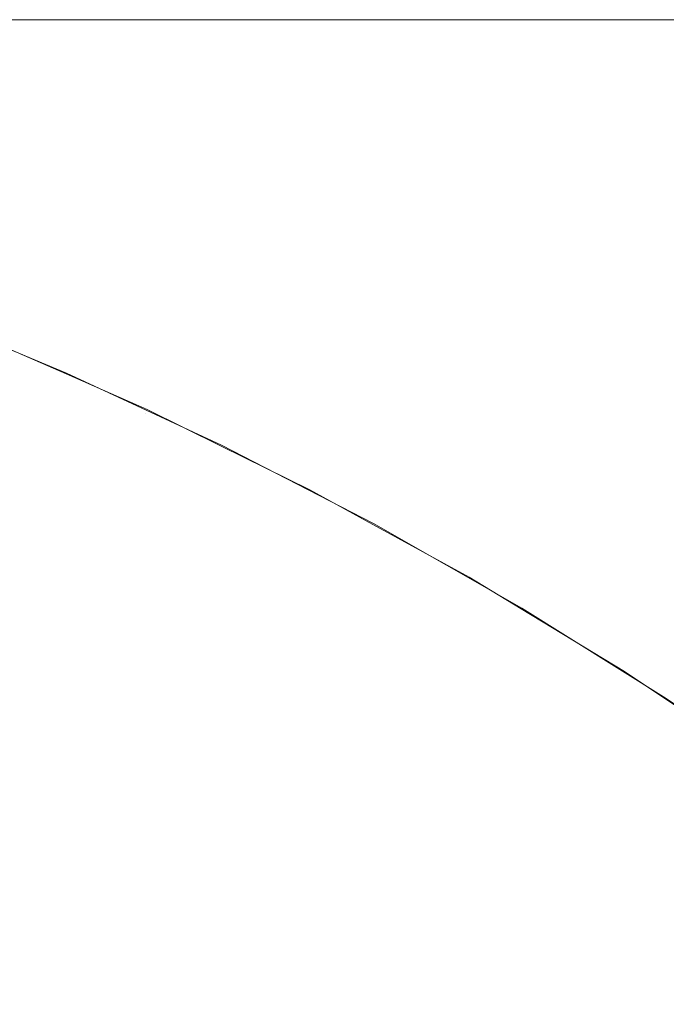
# Model space of a CAD drawing. Header units: centimetres. Extents: x -26 to 27.3, y -25.9 to -24.1.
# Tile 100 of 224: x -8.1783 to -8.1627, y -24.0835 to -24.0599. Entities that reach past the tile are written whole.
import ezdxf

# ---------------------------------------------------------------- set-up
doc = ezdxf.new("R2010")
doc.units = ezdxf.units.CM
doc.header["$LTSCALE"] = 2.54
doc.layers.add('Lucido design-1', color=7, linetype='Continuous')

# ---------------------------------------------------------------- blocks, each defined once
blk = doc.blocks.new('Gruppo-7-1')
at = {"color": 7, "linetype": 'Continuous', "lineweight": 9}
for points, invisible_edges in [([(27.182518, -24.059935, 1182.325802), (27.182518, -24.059888, 1182.322727), (-25.917482, -24.059888, 1182.322727), (-25.917482, -24.059935, 1182.325802)], 8), ([(-25.917482, -24.059888, 1181.722727), (-8.173089, -24.059888, 1182.048371), (-8.178281, -24.059888, 1182.041654)], 9), ([(-25.917482, -24.059888, 1181.722727), (-8.15587, -24.059888, 1182.067118), (-8.161873, -24.059888, 1182.061115)], 9), ([(-25.917482, -24.059888, 1181.722727), (-8.051282, -24.059888, 1182.11985), (-8.059618, -24.059888, 1182.118238)], 9), ([(-8.161873, -24.059888, 1182.061115), (-8.167617, -24.059888, 1182.054862), (-25.917482, -24.059888, 1181.722727)], 10), ([(-8.167617, -24.059888, 1182.054862), (-8.173089, -24.059888, 1182.048371), (-25.917482, -24.059888, 1181.722727)], 10), ([(-25.917482, -24.059888, 1181.722727), (-8.107523, -24.059888, 1182.101312), (-8.115021, -24.059888, 1182.09733)], 9), ([(-8.059618, -24.059888, 1182.118238), (-8.067878, -24.059888, 1182.116274), (-25.917482, -24.059888, 1181.722727)], 10), ([(-8.067878, -24.059888, 1182.116274), (-8.076047, -24.059888, 1182.11396), (-25.917482, -24.059888, 1181.722727)], 10), ([(-25.917482, -24.059888, 1181.722727), (-8.099862, -24.059888, 1182.104973), (-8.107523, -24.059888, 1182.101312)], 9), ([(-8.115021, -24.059888, 1182.09733), (-8.122344, -24.059888, 1182.093033), (-25.917482, -24.059888, 1181.722727)], 10), ([(-25.917482, -24.059888, 1181.722727), (-8.076047, -24.059888, 1182.11396), (-8.08411, -24.059888, 1182.111303)], 9), ([(-25.917482, -24.059888, 1181.722727), (-25.917482, -24.059888, 1182.322727), (-8.042886, -24.059888, 1182.121107), (-8.051282, -24.059888, 1182.11985)], 10), ([(-25.917482, -24.059888, 1181.722727), (-8.143126, -24.059888, 1182.078334), (-8.149617, -24.059888, 1182.072862)], 9), ([(-25.917482, -24.059888, 1181.722727), (-8.122344, -24.059888, 1182.093033), (-8.129477, -24.059888, 1182.088429)], 9), ([(-25.917482, -24.059888, 1181.722727), (-8.092053, -24.059888, 1182.108305), (-8.099862, -24.059888, 1182.104973)], 9), ([(-8.08411, -24.059888, 1182.111303), (-8.092053, -24.059888, 1182.108305), (-25.917482, -24.059888, 1181.722727)], 10), ([(-8.149617, -24.059888, 1182.072862), (-8.15587, -24.059888, 1182.067118), (-25.917482, -24.059888, 1181.722727)], 10), ([(-8.129477, -24.059888, 1182.088429), (-8.136409, -24.059888, 1182.083527), (-25.917482, -24.059888, 1181.722727)], 10), ([(-8.136409, -24.059888, 1182.083527), (-8.143126, -24.059888, 1182.078334), (-25.917482, -24.059888, 1181.722727)], 10), ([(9.282518, -24.059888, 1182.122727), (-25.917482, -24.059888, 1182.322727), (27.182518, -24.059888, 1182.322727)], 9), ([(9.282518, -24.059888, 1182.122727), (-8.017482, -24.059888, 1182.122727), (-25.917482, -24.059888, 1182.322727)], 10), ([(-25.917482, -24.059888, 1182.322727), (-8.02597, -24.059888, 1182.122547), (-8.034443, -24.059888, 1182.122007)], 9), ([(-8.017482, -24.059888, 1182.122727), (-8.02597, -24.059888, 1182.122547), (-25.917482, -24.059888, 1182.322727)], 10), ([(-8.034443, -24.059888, 1182.122007), (-8.042886, -24.059888, 1182.121107), (-25.917482, -24.059888, 1182.322727)], 10), ([(-25.917482, -24.059935, 1182.325802), (-25.917482, -24.060002, 1182.327088), (27.182518, -24.060002, 1182.327088), (27.182518, -24.059935, 1182.325802)], 10), ([(27.182518, -24.060149, 1182.329948), (27.182518, -24.060002, 1182.327088), (-25.917482, -24.060002, 1182.327088), (-25.917482, -24.060149, 1182.329948)], 10), ([(-8.184075, -24.059983, 1182.025303), (-8.179572, -24.059983, 1182.032281), (-8.176148, -24.060249, 1182.029967), (-8.180556, -24.060249, 1182.023136)], 15), ([(-8.183184, -24.059888, 1182.034722), (-8.178281, -24.059888, 1182.041654), (-8.174776, -24.059983, 1182.039061), (-8.179572, -24.059983, 1182.032281)], 14), ([(-8.179572, -24.059983, 1182.032281), (-8.174776, -24.059983, 1182.039061), (-8.171454, -24.060249, 1182.036604), (-8.176148, -24.060249, 1182.029967)], 15), ([(-8.178281, -24.059888, 1182.041654), (-8.173089, -24.059888, 1182.048371), (-8.169697, -24.059983, 1182.045632), (-8.174776, -24.059983, 1182.039061)], 14), ([(-8.174776, -24.059983, 1182.039061), (-8.169697, -24.059983, 1182.045632), (-8.166482, -24.060249, 1182.043036), (-8.171454, -24.060249, 1182.036604)], 15), ([(-8.173089, -24.059888, 1182.048371), (-8.167617, -24.059888, 1182.054862), (-8.164344, -24.059983, 1182.051982), (-8.169697, -24.059983, 1182.045632)], 14), ([(-8.169697, -24.059983, 1182.045632), (-8.164344, -24.059983, 1182.051982), (-8.161242, -24.060249, 1182.049251), (-8.166482, -24.060249, 1182.043036)], 15), ([(-8.167617, -24.059888, 1182.054862), (-8.161873, -24.059888, 1182.061115), (-8.158726, -24.059983, 1182.058098), (-8.164344, -24.059983, 1182.051982)], 14), ([(-8.164344, -24.059983, 1182.051982), (-8.158726, -24.059983, 1182.058098), (-8.155742, -24.060249, 1182.055239), (-8.161242, -24.060249, 1182.049251)], 15), ([(-25.917482, -24.060149, 1182.329948), (-25.917482, -24.060288, 1182.331441), (27.182518, -24.060288, 1182.331441), (27.182518, -24.060149, 1182.329948)], 10), ([(27.182518, -24.060535, 1182.334084), (27.182518, -24.060288, 1182.331441), (-25.917482, -24.060288, 1182.331441), (-25.917482, -24.060535, 1182.334084)], 10), ([(-8.184671, -24.060249, 1182.016124), (-8.180556, -24.060249, 1182.023136), (-8.177053, -24.060686, 1182.020979), (-8.181079, -24.060686, 1182.014118)], 15), ([(-8.180556, -24.060249, 1182.023136), (-8.176148, -24.060249, 1182.029967), (-8.172739, -24.060686, 1182.027663), (-8.177053, -24.060686, 1182.020979)], 15), ([(-8.176148, -24.060249, 1182.029967), (-8.171454, -24.060249, 1182.036604), (-8.168146, -24.060686, 1182.034157), (-8.172739, -24.060686, 1182.027663)], 15), ([(-8.171454, -24.060249, 1182.036604), (-8.166482, -24.060249, 1182.043036), (-8.163281, -24.060686, 1182.040451), (-8.168146, -24.060686, 1182.034157)], 15), ([(-8.166482, -24.060249, 1182.043036), (-8.161242, -24.060249, 1182.049251), (-8.158153, -24.060686, 1182.046533), (-8.163281, -24.060686, 1182.040451)], 15), ([(-25.917482, -24.060535, 1182.334084), (-25.917482, -24.060764, 1182.335777), (27.182518, -24.060764, 1182.335777), (27.182518, -24.060535, 1182.334084)], 10), ([(27.182518, -24.061093, 1182.338205), (27.182518, -24.060764, 1182.335777), (-25.917482, -24.060764, 1182.335777), (-25.917482, -24.061093, 1182.338205)], 10), ([(-8.18481, -24.060686, 1182.007092), (-8.181079, -24.060686, 1182.014118), (-8.177509, -24.061292, 1182.012124), (-8.181159, -24.061292, 1182.005251)], 15), ([(-8.181079, -24.060686, 1182.014118), (-8.177053, -24.060686, 1182.020979), (-8.173571, -24.061292, 1182.018835), (-8.177509, -24.061292, 1182.012124)], 15), ([(-8.177053, -24.060686, 1182.020979), (-8.172739, -24.060686, 1182.027663), (-8.169351, -24.061292, 1182.025373), (-8.173571, -24.061292, 1182.018835)], 15), ([(-8.172739, -24.060686, 1182.027663), (-8.168146, -24.060686, 1182.034157), (-8.164858, -24.061292, 1182.031726), (-8.169351, -24.061292, 1182.025373)], 15), ([(-8.168146, -24.060686, 1182.034157), (-8.163281, -24.060686, 1182.040451), (-8.160099, -24.061292, 1182.037882), (-8.164858, -24.061292, 1182.031726)], 15), ([(-8.163281, -24.060686, 1182.040451), (-8.158153, -24.060686, 1182.046533), (-8.155083, -24.061292, 1182.043831), (-8.160099, -24.061292, 1182.037882)], 15), ([(-25.917482, -24.061093, 1182.338205), (-25.917482, -24.061428, 1182.340088), (27.182518, -24.061428, 1182.340088), (27.182518, -24.061093, 1182.338205)], 10), ([(27.182518, -24.061823, 1182.342302), (27.182518, -24.061428, 1182.340088), (-25.917482, -24.061428, 1182.340088), (-25.917482, -24.061823, 1182.342302)], 10), ([(-8.184514, -24.061292, 1181.99823), (-8.181159, -24.061292, 1182.005251), (-8.177536, -24.062065, 1182.003425), (-8.180817, -24.062065, 1181.996559)], 15), ([(-8.181159, -24.061292, 1182.005251), (-8.177509, -24.061292, 1182.012124), (-8.173967, -24.062065, 1182.010145), (-8.177536, -24.062065, 1182.003425)], 15), ([(-8.177509, -24.061292, 1182.012124), (-8.173571, -24.061292, 1182.018835), (-8.170116, -24.062065, 1182.016707), (-8.173967, -24.062065, 1182.010145)], 15), ([(-8.173571, -24.061292, 1182.018835), (-8.169351, -24.061292, 1182.025373), (-8.16599, -24.062065, 1182.023101), (-8.170116, -24.062065, 1182.016707)], 15), ([(-8.169351, -24.061292, 1182.025373), (-8.164858, -24.061292, 1182.031726), (-8.161596, -24.062065, 1182.029313), (-8.16599, -24.062065, 1182.023101)], 15), ([(-8.164858, -24.061292, 1182.031726), (-8.160099, -24.061292, 1182.037882), (-8.156942, -24.062065, 1182.035334), (-8.161596, -24.062065, 1182.029313)], 15), ([(-25.917482, -24.061823, 1182.342302), (-25.917482, -24.06228, 1182.344366), (27.182518, -24.06228, 1182.344366), (27.182518, -24.061823, 1182.342302)], 10), ([(-8.183803, -24.062065, 1181.98956), (-8.180817, -24.062065, 1181.996559), (-8.177155, -24.063005, 1181.994904), (-8.180074, -24.063005, 1181.988062)], 15), ([(-8.180817, -24.062065, 1181.996559), (-8.177536, -24.062065, 1182.003425), (-8.173948, -24.063005, 1182.001616), (-8.177155, -24.063005, 1181.994904)], 15), ([(-8.177536, -24.062065, 1182.003425), (-8.173967, -24.062065, 1182.010145), (-8.170459, -24.063005, 1182.008185), (-8.173948, -24.063005, 1182.001616)], 15), ([(-8.173967, -24.062065, 1182.010145), (-8.170116, -24.062065, 1182.016707), (-8.166694, -24.063005, 1182.014601), (-8.170459, -24.063005, 1182.008185)], 15), ([(-8.170116, -24.062065, 1182.016707), (-8.16599, -24.062065, 1182.023101), (-8.16266, -24.063005, 1182.020851), (-8.166694, -24.063005, 1182.014601)], 15), ([(-8.16599, -24.062065, 1182.023101), (-8.161596, -24.062065, 1182.029313), (-8.158365, -24.063005, 1182.026924), (-8.16266, -24.063005, 1182.020851)], 15), ([(27.182518, -24.062723, 1182.346369), (27.182518, -24.06228, 1182.344366), (-25.917482, -24.06228, 1182.344366), (-25.917482, -24.062723, 1182.346369)], 10), ([(-25.917482, -24.062723, 1182.346369), (-25.917482, -24.063316, 1182.348604), (27.182518, -24.063316, 1182.348604), (27.182518, -24.062723, 1182.346369)], 10), ([(-8.182701, -24.063005, 1181.981103), (-8.180074, -24.063005, 1181.988062), (-8.176388, -24.064108, 1181.986581), (-8.178955, -24.064108, 1181.979779)], 15), ([(-8.180074, -24.063005, 1181.988062), (-8.177155, -24.063005, 1181.994904), (-8.173535, -24.064108, 1181.993267), (-8.176388, -24.064108, 1181.986581)], 15), ([(-8.177155, -24.063005, 1181.994904), (-8.173948, -24.063005, 1182.001616), (-8.1704, -24.064108, 1181.999827), (-8.173535, -24.064108, 1181.993267)], 15), ([(-8.173948, -24.063005, 1182.001616), (-8.170459, -24.063005, 1182.008185), (-8.16699, -24.064108, 1182.006248), (-8.1704, -24.064108, 1181.999827)], 15), ([(-8.170459, -24.063005, 1182.008185), (-8.166694, -24.063005, 1182.014601), (-8.163311, -24.064108, 1182.012518), (-8.16699, -24.064108, 1182.006248)], 15), ([(-8.166694, -24.063005, 1182.014601), (-8.16266, -24.063005, 1182.020851), (-8.159369, -24.064108, 1182.018626), (-8.163311, -24.064108, 1182.012518)], 15), ([(27.182518, -24.063793, 1182.350399), (27.182518, -24.063316, 1182.348604), (-25.917482, -24.063316, 1182.348604), (-25.917482, -24.063793, 1182.350399)], 10), ([(-25.917482, -24.063793, 1182.350399), (-25.917482, -24.064536, 1182.352792), (27.182518, -24.064536, 1182.352792), (27.182518, -24.063793, 1182.350399)], 10), ([(-8.183212, -24.064108, 1181.96588), (-8.181231, -24.064108, 1181.972875), (-8.177482, -24.065374, 1181.971727), (-8.179417, -24.065374, 1181.964892)], 15), ([(-8.181231, -24.064108, 1181.972875), (-8.178955, -24.064108, 1181.979779), (-8.175258, -24.065374, 1181.978473), (-8.177482, -24.065374, 1181.971727)], 15), ([(-8.178955, -24.064108, 1181.979779), (-8.176388, -24.064108, 1181.986581), (-8.17275, -24.065374, 1181.985119), (-8.175258, -24.065374, 1181.978473)], 15), ([(-8.176388, -24.064108, 1181.986581), (-8.173535, -24.064108, 1181.993267), (-8.169962, -24.065374, 1181.991653), (-8.17275, -24.065374, 1181.985119)], 15), ([(-8.173535, -24.064108, 1181.993267), (-8.1704, -24.064108, 1181.999827), (-8.1669, -24.065374, 1181.998062), (-8.169962, -24.065374, 1181.991653)], 15), ([(-8.1704, -24.064108, 1181.999827), (-8.16699, -24.064108, 1182.006248), (-8.163568, -24.065374, 1182.004335), (-8.1669, -24.065374, 1181.998062)], 15), ([(-8.16699, -24.064108, 1182.006248), (-8.163311, -24.064108, 1182.012518), (-8.159973, -24.065374, 1182.010462), (-8.163568, -24.065374, 1182.004335)], 15), ([(-8.163311, -24.064108, 1182.012518), (-8.159369, -24.064108, 1182.018626), (-8.156121, -24.065374, 1182.01643), (-8.159973, -24.065374, 1182.010462)], 15), ([(27.182518, -24.065031, 1182.354384), (27.182518, -24.064536, 1182.352792), (-25.917482, -24.064536, 1182.352792), (-25.917482, -24.065031, 1182.354384)], 10), ([(-25.917482, -24.065031, 1182.354384), (-25.917482, -24.065938, 1182.356922), (27.182518, -24.065938, 1182.356922), (27.182518, -24.065031, 1182.354384)], 10), ([(-8.18241, -24.065374, 1181.951007), (-8.181061, -24.065374, 1181.957981), (-8.177286, -24.066798, 1181.957167), (-8.178604, -24.066798, 1181.950354)], 15), ([(-8.181061, -24.065374, 1181.957981), (-8.179417, -24.065374, 1181.964892), (-8.17568, -24.066798, 1181.963919), (-8.177286, -24.066798, 1181.957167)], 15), ([(-8.179417, -24.065374, 1181.964892), (-8.177482, -24.065374, 1181.971727), (-8.173789, -24.066798, 1181.970596), (-8.17568, -24.066798, 1181.963919)], 15), ([(-8.177482, -24.065374, 1181.971727), (-8.175258, -24.065374, 1181.978473), (-8.171617, -24.066798, 1181.977186), (-8.173789, -24.066798, 1181.970596)], 15), ([(-8.175258, -24.065374, 1181.978473), (-8.17275, -24.065374, 1181.985119), (-8.169167, -24.066798, 1181.983679), (-8.171617, -24.066798, 1181.977186)], 15), ([(-8.17275, -24.065374, 1181.985119), (-8.169962, -24.065374, 1181.991653), (-8.166443, -24.066798, 1181.990062), (-8.169167, -24.066798, 1181.983679)], 15), ([(-8.169962, -24.065374, 1181.991653), (-8.1669, -24.065374, 1181.998062), (-8.163451, -24.066798, 1181.996323), (-8.166443, -24.066798, 1181.990062)], 15), ([(-8.1669, -24.065374, 1181.998062), (-8.163568, -24.065374, 1182.004335), (-8.160196, -24.066798, 1182.002452), (-8.163451, -24.066798, 1181.996323)], 15), ([(-8.163568, -24.065374, 1182.004335), (-8.159973, -24.065374, 1182.010462), (-8.156684, -24.066798, 1182.008437), (-8.160196, -24.066798, 1182.002452)], 15), ([(27.182518, -24.066436, 1182.358317), (27.182518, -24.065938, 1182.356922), (-25.917482, -24.065938, 1182.356922), (-25.917482, -24.066436, 1182.358317)], 10), ([(-25.917482, -24.066436, 1182.358317), (-25.917482, -24.067517, 1182.360988), (27.182518, -24.067517, 1182.360988), (27.182518, -24.066436, 1182.358317)], 10), ([(-8.179214, -24.0675, 1181.722727), (-8.180955, -24.066798, 1181.922727), (-8.177158, -24.068378, 1181.922727)], 9), ([(-8.180955, -24.066798, 1181.922727), (-8.180808, -24.066798, 1181.929665), (-8.177014, -24.068378, 1181.929504), (-8.177158, -24.068378, 1181.922727)], 7), ([(-8.180808, -24.066798, 1181.929665), (-8.180366, -24.066798, 1181.936591), (-8.176583, -24.068378, 1181.936269), (-8.177014, -24.068378, 1181.929504)], 15), ([(-8.180366, -24.066798, 1181.936591), (-8.179631, -24.066798, 1181.943491), (-8.175865, -24.068378, 1181.943009), (-8.176583, -24.068378, 1181.936269)], 15), ([(-8.179631, -24.066798, 1181.943491), (-8.178604, -24.066798, 1181.950354), (-8.174862, -24.068378, 1181.949713), (-8.175865, -24.068378, 1181.943009)], 15), ([(-8.178604, -24.066798, 1181.950354), (-8.177286, -24.066798, 1181.957167), (-8.173574, -24.068378, 1181.956368), (-8.174862, -24.068378, 1181.949713)], 15), ([(-8.177286, -24.066798, 1181.957167), (-8.17568, -24.066798, 1181.963919), (-8.172006, -24.068378, 1181.962962), (-8.173574, -24.068378, 1181.956368)], 15), ([(-8.17568, -24.066798, 1181.963919), (-8.173789, -24.066798, 1181.970596), (-8.170159, -24.068378, 1181.969484), (-8.172006, -24.068378, 1181.962962)], 15), ([(-8.173789, -24.066798, 1181.970596), (-8.171617, -24.066798, 1181.977186), (-8.168037, -24.068378, 1181.975922), (-8.170159, -24.068378, 1181.969484)], 15), ([(-8.171617, -24.066798, 1181.977186), (-8.169167, -24.066798, 1181.983679), (-8.165644, -24.068378, 1181.982263), (-8.168037, -24.068378, 1181.975922)], 15), ([(-8.169167, -24.066798, 1181.983679), (-8.166443, -24.066798, 1181.990062), (-8.162984, -24.068378, 1181.988498), (-8.165644, -24.068378, 1181.982263)], 15), ([(-8.166443, -24.066798, 1181.990062), (-8.163451, -24.066798, 1181.996323), (-8.160061, -24.068378, 1181.994614), (-8.162984, -24.068378, 1181.988498)], 15), ([(-8.163451, -24.066798, 1181.996323), (-8.160196, -24.066798, 1182.002452), (-8.156882, -24.068378, 1182.0006), (-8.160061, -24.068378, 1181.994614)], 15), ([(27.182518, -24.068005, 1182.362192), (27.182518, -24.067517, 1182.360988), (-25.917482, -24.067517, 1182.360988), (-25.917482, -24.068005, 1182.362192)], 10), ([(-8.17925, -24.067588, 1181.718367), (-8.17526, -24.069343, 1181.718367), (-8.175373, -24.069585, 1181.714235), (-8.179352, -24.067834, 1181.714235)], 15), ([(-8.17526, -24.069343, 1181.718367), (-8.17925, -24.067588, 1181.718367), (-8.179214, -24.0675, 1181.722727), (-8.177168, -24.0684, 1181.722727)], 11), ([(-8.177158, -24.068378, 1181.922727), (-8.177168, -24.0684, 1181.722727), (-8.179214, -24.0675, 1181.722727)], 9), ([(-8.179352, -24.067834, 1181.714235), (-8.175373, -24.069585, 1181.714235), (-8.175557, -24.06998, 1181.71012), (-8.179519, -24.068237, 1181.71012)], 15), ([(-25.917482, -24.068005, 1182.362192), (-25.917482, -24.069273, 1182.364982), (27.182518, -24.069273, 1182.364982), (27.182518, -24.068005, 1182.362192)], 10), ([(-8.179519, -24.068237, 1181.71012), (-8.175557, -24.06998, 1181.71012), (-8.175813, -24.070529, 1181.706031), (-8.179751, -24.068797, 1181.706031)], 15), ([(-8.17522, -24.069257, 1181.722727), (-8.177168, -24.0684, 1181.722727), (-8.177158, -24.068378, 1181.922727)], 10), ([(-8.177168, -24.0684, 1181.722727), (-8.17522, -24.069257, 1181.722727), (-8.17526, -24.069343, 1181.718367)], 10), ([(-8.177158, -24.068378, 1181.922727), (-8.173433, -24.070112, 1181.922727), (-8.17522, -24.069257, 1181.722727)], 10), ([(-8.177158, -24.068378, 1181.922727), (-8.177014, -24.068378, 1181.929504), (-8.173293, -24.070112, 1181.929346), (-8.173433, -24.070112, 1181.922727)], 7), ([(-8.177014, -24.068378, 1181.929504), (-8.176583, -24.068378, 1181.936269), (-8.172871, -24.070112, 1181.935953), (-8.173293, -24.070112, 1181.929346)], 15), ([(-8.176583, -24.068378, 1181.936269), (-8.175865, -24.068378, 1181.943009), (-8.17217, -24.070112, 1181.942536), (-8.172871, -24.070112, 1181.935953)], 15), ([(-8.175865, -24.068378, 1181.943009), (-8.174862, -24.068378, 1181.949713), (-8.17119, -24.070112, 1181.949083), (-8.17217, -24.070112, 1181.942536)], 15), ([(-8.174862, -24.068378, 1181.949713), (-8.173574, -24.068378, 1181.956368), (-8.169933, -24.070112, 1181.955583), (-8.17119, -24.070112, 1181.949083)], 15), ([(-8.173574, -24.068378, 1181.956368), (-8.172006, -24.068378, 1181.962962), (-8.168401, -24.070112, 1181.962023), (-8.169933, -24.070112, 1181.955583)], 15), ([(-8.172006, -24.068378, 1181.962962), (-8.170159, -24.068378, 1181.969484), (-8.166597, -24.070112, 1181.968393), (-8.168401, -24.070112, 1181.962023)], 15), ([(-8.170159, -24.068378, 1181.969484), (-8.168037, -24.068378, 1181.975922), (-8.164525, -24.070112, 1181.974681), (-8.166597, -24.070112, 1181.968393)], 15), ([(-8.168037, -24.068378, 1181.975922), (-8.165644, -24.068378, 1181.982263), (-8.162187, -24.070112, 1181.980874), (-8.164525, -24.070112, 1181.974681)], 15), ([(-8.165644, -24.068378, 1181.982263), (-8.162984, -24.068378, 1181.988498), (-8.159589, -24.070112, 1181.986964), (-8.162187, -24.070112, 1181.980874)], 15), ([(-8.162984, -24.068378, 1181.988498), (-8.160061, -24.068378, 1181.994614), (-8.156735, -24.070112, 1181.992937), (-8.159589, -24.070112, 1181.986964)], 15), ([(-8.179751, -24.068797, 1181.706031), (-8.175813, -24.070529, 1181.706031), (-8.17614, -24.07123, 1181.701974), (-8.180047, -24.069512, 1181.701974)], 15), ([(27.182518, -24.069736, 1182.366002), (27.182518, -24.069273, 1182.364982), (-25.917482, -24.069273, 1182.364982), (-25.917482, -24.069736, 1182.366002)], 10), ([(-8.17526, -24.069343, 1181.718367), (-8.17522, -24.069257, 1181.722727), (-8.173443, -24.070133, 1181.722727)], 9), ([(-8.173433, -24.070112, 1181.922727), (-8.173443, -24.070133, 1181.722727), (-8.17522, -24.069257, 1181.722727)], 9), ([(-8.180047, -24.069512, 1181.701974), (-8.17614, -24.07123, 1181.701974), (-8.176537, -24.072082, 1181.697955), (-8.180406, -24.07038, 1181.697955)], 15), ([(-8.17526, -24.069343, 1181.718367), (-8.171351, -24.071271, 1181.718367), (-8.171474, -24.071507, 1181.714235), (-8.175373, -24.069585, 1181.714235)], 15), ([(-8.173443, -24.070133, 1181.722727), (-8.171307, -24.071187, 1181.722727), (-8.171351, -24.071271, 1181.718367), (-8.17526, -24.069343, 1181.718367)], 14), ([(-25.917482, -24.069736, 1182.366002), (-25.917482, -24.071201, 1182.368895), (27.182518, -24.071201, 1182.368895), (27.182518, -24.069736, 1182.366002)], 10), ([(-8.175373, -24.069585, 1181.714235), (-8.171474, -24.071507, 1181.714235), (-8.171676, -24.071895, 1181.71012), (-8.175557, -24.06998, 1181.71012)], 15), ([(-8.175557, -24.06998, 1181.71012), (-8.171676, -24.071895, 1181.71012), (-8.171955, -24.072432, 1181.706031), (-8.175813, -24.070529, 1181.706031)], 15), ([(-8.171307, -24.071187, 1181.722727), (-8.173443, -24.070133, 1181.722727), (-8.173433, -24.070112, 1181.922727)], 10), ([(-8.173433, -24.070112, 1181.922727), (-8.169785, -24.071996, 1181.922727), (-8.171307, -24.071187, 1181.722727)], 10), ([(-8.173433, -24.070112, 1181.922727), (-8.173293, -24.070112, 1181.929346), (-8.169648, -24.071996, 1181.929191), (-8.169785, -24.071996, 1181.922727)], 7), ([(-8.173293, -24.070112, 1181.929346), (-8.172871, -24.070112, 1181.935953), (-8.169237, -24.071996, 1181.935643), (-8.169648, -24.071996, 1181.929191)], 15), ([(-8.172871, -24.070112, 1181.935953), (-8.17217, -24.070112, 1181.942536), (-8.168552, -24.071996, 1181.942072), (-8.169237, -24.071996, 1181.935643)], 15), ([(-8.17217, -24.070112, 1181.942536), (-8.17119, -24.070112, 1181.949083), (-8.167595, -24.071996, 1181.948466), (-8.168552, -24.071996, 1181.942072)], 15), ([(-8.17119, -24.070112, 1181.949083), (-8.169933, -24.070112, 1181.955583), (-8.166367, -24.071996, 1181.954814), (-8.167595, -24.071996, 1181.948466)], 15), ([(-8.169933, -24.070112, 1181.955583), (-8.168401, -24.070112, 1181.962023), (-8.164871, -24.071996, 1181.961104), (-8.166367, -24.071996, 1181.954814)], 15), ([(-8.168401, -24.070112, 1181.962023), (-8.166597, -24.070112, 1181.968393), (-8.163109, -24.071996, 1181.967325), (-8.164871, -24.071996, 1181.961104)], 15), ([(-8.166597, -24.070112, 1181.968393), (-8.164525, -24.070112, 1181.974681), (-8.161085, -24.071996, 1181.973465), (-8.163109, -24.071996, 1181.967325)], 15), ([(-8.164525, -24.070112, 1181.974681), (-8.162187, -24.070112, 1181.980874), (-8.158803, -24.071996, 1181.979514), (-8.161085, -24.071996, 1181.973465)], 15), ([(-8.180406, -24.07038, 1181.697955), (-8.176537, -24.072082, 1181.697955), (-8.177004, -24.073082, 1181.693983), (-8.180829, -24.071399, 1181.693983)], 15), ([(-8.175813, -24.070529, 1181.706031), (-8.171955, -24.072432, 1181.706031), (-8.172313, -24.073118, 1181.701974), (-8.17614, -24.07123, 1181.701974)], 15), ([(-8.171351, -24.071271, 1181.718367), (-8.171307, -24.071187, 1181.722727), (-8.169796, -24.072016, 1181.722727)], 9), ([(-8.169785, -24.071996, 1181.922727), (-8.169796, -24.072016, 1181.722727), (-8.171307, -24.071187, 1181.722727)], 9), ([(27.182518, -24.071627, 1182.369739), (27.182518, -24.071201, 1182.368895), (-25.917482, -24.071201, 1182.368895), (-25.917482, -24.071627, 1182.369739)], 10), ([(-8.180829, -24.071399, 1181.693983), (-8.177004, -24.073082, 1181.693983), (-8.177539, -24.074229, 1181.690062), (-8.181313, -24.072568, 1181.690062)], 15), ([(-8.17614, -24.07123, 1181.701974), (-8.172313, -24.073118, 1181.701974), (-8.172746, -24.073952, 1181.697955), (-8.176537, -24.072082, 1181.697955)], 15), ([(-8.171351, -24.071271, 1181.718367), (-8.16753, -24.073368, 1181.718367), (-8.167663, -24.073598, 1181.714235), (-8.171474, -24.071507, 1181.714235)], 15), ([(-8.169796, -24.072016, 1181.722727), (-8.167482, -24.073285, 1181.722727), (-8.16753, -24.073368, 1181.718367), (-8.171351, -24.071271, 1181.718367)], 14), ([(-25.917482, -24.071627, 1182.369739), (-25.917482, -24.073297, 1182.372721), (27.182518, -24.073297, 1182.372721), (27.182518, -24.071627, 1182.369739)], 10), ([(-8.171474, -24.071507, 1181.714235), (-8.167663, -24.073598, 1181.714235), (-8.167881, -24.073976, 1181.71012), (-8.171676, -24.071895, 1181.71012)], 15), ([(-8.171676, -24.071895, 1181.71012), (-8.167881, -24.073976, 1181.71012), (-8.168184, -24.074501, 1181.706031), (-8.171955, -24.072432, 1181.706031)], 15), ([(-8.176537, -24.072082, 1181.697955), (-8.172746, -24.073952, 1181.697955), (-8.173256, -24.07493, 1181.693983), (-8.177004, -24.073082, 1181.693983)], 15), ([(-8.167482, -24.073285, 1181.722727), (-8.169796, -24.072016, 1181.722727), (-8.169785, -24.071996, 1181.922727)], 10), ([(-8.169785, -24.071996, 1181.922727), (-8.166221, -24.074026, 1181.922727), (-8.167482, -24.073285, 1181.722727)], 10), ([(-8.169785, -24.071996, 1181.922727), (-8.169648, -24.071996, 1181.929191), (-8.166087, -24.074026, 1181.92904), (-8.166221, -24.074026, 1181.922727)], 7), ([(-8.169648, -24.071996, 1181.929191), (-8.169237, -24.071996, 1181.935643), (-8.165685, -24.074026, 1181.935341), (-8.166087, -24.074026, 1181.92904)], 15), ([(-8.169237, -24.071996, 1181.935643), (-8.168552, -24.071996, 1181.942072), (-8.165016, -24.074026, 1181.94162), (-8.165685, -24.074026, 1181.935341)], 15), ([(-8.168552, -24.071996, 1181.942072), (-8.167595, -24.071996, 1181.948466), (-8.164082, -24.074026, 1181.947864), (-8.165016, -24.074026, 1181.94162)], 15), ([(-8.167595, -24.071996, 1181.948466), (-8.166367, -24.071996, 1181.954814), (-8.162883, -24.074026, 1181.954063), (-8.164082, -24.074026, 1181.947864)], 15), ([(-8.166367, -24.071996, 1181.954814), (-8.164871, -24.071996, 1181.961104), (-8.161422, -24.074026, 1181.960206), (-8.162883, -24.074026, 1181.954063)], 15), ([(-8.164871, -24.071996, 1181.961104), (-8.163109, -24.071996, 1181.967325), (-8.159701, -24.074026, 1181.966281), (-8.161422, -24.074026, 1181.960206)], 15), ([(-8.163109, -24.071996, 1181.967325), (-8.161085, -24.071996, 1181.973465), (-8.157725, -24.074026, 1181.972278), (-8.159701, -24.074026, 1181.966281)], 15), ([(-8.181313, -24.072568, 1181.690062), (-8.177539, -24.074229, 1181.690062), (-8.17814, -24.07552, 1181.6862), (-8.181858, -24.073884, 1181.6862)], 15), ([(-8.171955, -24.072432, 1181.706031), (-8.168184, -24.074501, 1181.706031), (-8.168571, -24.075171, 1181.701974), (-8.172313, -24.073118, 1181.701974)], 15), ([(-8.177004, -24.073082, 1181.693983), (-8.173256, -24.07493, 1181.693983), (-8.17384, -24.076053, 1181.690062), (-8.177539, -24.074229, 1181.690062)], 15), ([(27.182518, -24.073675, 1182.373397), (27.182518, -24.073297, 1182.372721), (-25.917482, -24.073297, 1182.372721), (-25.917482, -24.073675, 1182.373397)], 10), ([(-8.172313, -24.073118, 1181.701974), (-8.168571, -24.075171, 1181.701974), (-8.16904, -24.075985, 1181.697955), (-8.172746, -24.073952, 1181.697955)], 15), ([(-8.16753, -24.073368, 1181.718367), (-8.167482, -24.073285, 1181.722727), (-8.166232, -24.074044, 1181.722727)], 9), ([(-8.166221, -24.074026, 1181.922727), (-8.166232, -24.074044, 1181.722727), (-8.167482, -24.073285, 1181.722727)], 9), ([(-8.16753, -24.073368, 1181.718367), (-8.163803, -24.075629, 1181.718367), (-8.163946, -24.075854, 1181.714235), (-8.167663, -24.073598, 1181.714235)], 15), ([(-8.166232, -24.074044, 1181.722727), (-8.163752, -24.075549, 1181.722727), (-8.163803, -24.075629, 1181.718367), (-8.16753, -24.073368, 1181.718367)], 14), ([(-25.917482, -24.073675, 1182.373397), (-25.917482, -24.075558, 1182.376451), (27.182518, -24.075558, 1182.376451), (27.182518, -24.073675, 1182.373397)], 10), ([(-8.167663, -24.073598, 1181.714235), (-8.163946, -24.075854, 1181.714235), (-8.164181, -24.076222, 1181.71012), (-8.167881, -24.073976, 1181.71012)], 15), ([(-8.181858, -24.073884, 1181.6862), (-8.17814, -24.07552, 1181.6862), (-8.178808, -24.076952, 1181.682403), (-8.182463, -24.075344, 1181.682403)], 15), ([(-8.172746, -24.073952, 1181.697955), (-8.16904, -24.075985, 1181.697955), (-8.169592, -24.07694, 1181.693983), (-8.173256, -24.07493, 1181.693983)], 15), ([(-8.167881, -24.073976, 1181.71012), (-8.164181, -24.076222, 1181.71012), (-8.164506, -24.076733, 1181.706031), (-8.168184, -24.074501, 1181.706031)], 15), ([(-8.163752, -24.075549, 1181.722727), (-8.166232, -24.074044, 1181.722727), (-8.166221, -24.074026, 1181.922727)], 10), ([(-8.166221, -24.074026, 1181.922727), (-8.162746, -24.076198, 1181.922727), (-8.163752, -24.075549, 1181.722727)], 10), ([(-8.166221, -24.074026, 1181.922727), (-8.166087, -24.074026, 1181.92904), (-8.162615, -24.076198, 1181.928892), (-8.162746, -24.076198, 1181.922727)], 7), ([(-8.166087, -24.074026, 1181.92904), (-8.165685, -24.074026, 1181.935341), (-8.162223, -24.076198, 1181.935046), (-8.162615, -24.076198, 1181.928892)], 15), ([(-8.165685, -24.074026, 1181.935341), (-8.165016, -24.074026, 1181.94162), (-8.16157, -24.076198, 1181.941178), (-8.162223, -24.076198, 1181.935046)], 15), ([(-8.165016, -24.074026, 1181.94162), (-8.164082, -24.074026, 1181.947864), (-8.160657, -24.076198, 1181.947277), (-8.16157, -24.076198, 1181.941178)], 15), ([(-8.164082, -24.074026, 1181.947864), (-8.162883, -24.074026, 1181.954063), (-8.159486, -24.076198, 1181.953331), (-8.160657, -24.076198, 1181.947277)], 15), ([(-8.162883, -24.074026, 1181.954063), (-8.161422, -24.074026, 1181.960206), (-8.158059, -24.076198, 1181.95933), (-8.159486, -24.076198, 1181.953331)], 15), ([(-8.177539, -24.074229, 1181.690062), (-8.17384, -24.076053, 1181.690062), (-8.174498, -24.077316, 1181.6862), (-8.17814, -24.07552, 1181.6862)], 15), ([(-8.168184, -24.074501, 1181.706031), (-8.164506, -24.076733, 1181.706031), (-8.164922, -24.077385, 1181.701974), (-8.168571, -24.075171, 1181.701974)], 15), ([(-8.173256, -24.07493, 1181.693983), (-8.169592, -24.07694, 1181.693983), (-8.170225, -24.078036, 1181.690062), (-8.17384, -24.076053, 1181.690062)], 15), ([(-8.168571, -24.075171, 1181.701974), (-8.164922, -24.077385, 1181.701974), (-8.165427, -24.078177, 1181.697955), (-8.16904, -24.075985, 1181.697955)], 15), ([(27.182518, -24.075877, 1182.376969), (27.182518, -24.075558, 1182.376451), (-25.917482, -24.075558, 1182.376451), (-25.917482, -24.075877, 1182.376969)], 10), ([(-8.17814, -24.07552, 1181.6862), (-8.174498, -24.077316, 1181.6862), (-8.175228, -24.078718, 1181.682403), (-8.178808, -24.076952, 1181.682403)], 15), ([(-8.163803, -24.075629, 1181.718367), (-8.160179, -24.078051, 1181.718367), (-8.160332, -24.078269, 1181.714235), (-8.163946, -24.075854, 1181.714235)], 15), ([(-8.163803, -24.075629, 1181.718367), (-8.163752, -24.075549, 1181.722727), (-8.162757, -24.076214, 1181.722727)], 9), ([(-8.162757, -24.076214, 1181.722727), (-8.160124, -24.077973, 1181.722727), (-8.160179, -24.078051, 1181.718367), (-8.163803, -24.075629, 1181.718367)], 14), ([(-8.162746, -24.076198, 1181.922727), (-8.162757, -24.076214, 1181.722727), (-8.163752, -24.075549, 1181.722727)], 9), ([(-25.917482, -24.075877, 1182.376969), (-25.917482, -24.07798, 1182.38008), (27.182518, -24.07798, 1182.38008), (27.182518, -24.075877, 1182.376969)], 10), ([(-8.163946, -24.075854, 1181.714235), (-8.160332, -24.078269, 1181.714235), (-8.160582, -24.078626, 1181.71012), (-8.164181, -24.076222, 1181.71012)], 15), ([(-8.17384, -24.076053, 1181.690062), (-8.170225, -24.078036, 1181.690062), (-8.170937, -24.07927, 1181.6862), (-8.174498, -24.077316, 1181.6862)], 15), ([(-8.16904, -24.075985, 1181.697955), (-8.165427, -24.078177, 1181.697955), (-8.16602, -24.079108, 1181.693983), (-8.169592, -24.07694, 1181.693983)], 15), ([(-8.164181, -24.076222, 1181.71012), (-8.160582, -24.078626, 1181.71012), (-8.16093, -24.079123, 1181.706031), (-8.164506, -24.076733, 1181.706031)], 15), ([(-8.160124, -24.077973, 1181.722727), (-8.162757, -24.076214, 1181.722727), (-8.162746, -24.076198, 1181.922727)], 10), ([(-8.160124, -24.077973, 1181.722727), (-8.162746, -24.076198, 1181.922727), (-8.159366, -24.078509, 1181.922727)], 9), ([(-8.164506, -24.076733, 1181.706031), (-8.16093, -24.079123, 1181.706031), (-8.161373, -24.079756, 1181.701974), (-8.164922, -24.077385, 1181.701974)], 15), ([(-8.178808, -24.076952, 1181.682403), (-8.175228, -24.078718, 1181.682403), (-8.176028, -24.080256, 1181.678678), (-8.179541, -24.078524, 1181.678678)], 15), ([(-8.169592, -24.07694, 1181.693983), (-8.16602, -24.079108, 1181.693983), (-8.166699, -24.080175, 1181.690062), (-8.170225, -24.078036, 1181.690062)], 15), ([(-8.174498, -24.077316, 1181.6862), (-8.170937, -24.07927, 1181.6862), (-8.171727, -24.080638, 1181.682403), (-8.175228, -24.078718, 1181.682403)], 15), ([(-8.164922, -24.077385, 1181.701974), (-8.161373, -24.079756, 1181.701974), (-8.161912, -24.080526, 1181.697955), (-8.165427, -24.078177, 1181.697955)], 15), ([(27.182518, -24.078229, 1182.380449), (27.182518, -24.07798, 1182.38008), (-25.917482, -24.07798, 1182.38008), (-25.917482, -24.078229, 1182.380449)], 10), ([(-8.170225, -24.078036, 1181.690062), (-8.166699, -24.080175, 1181.690062), (-8.167465, -24.081377, 1181.6862), (-8.170937, -24.07927, 1181.6862)], 15), ([(-25.917482, -24.078229, 1182.380449), (-25.917482, -24.080557, 1182.3836), (27.182518, -24.080557, 1182.3836), (27.182518, -24.078229, 1182.380449)], 10), ([(-8.165427, -24.078177, 1181.697955), (-8.161912, -24.080526, 1181.697955), (-8.162545, -24.08143, 1181.693983), (-8.16602, -24.079108, 1181.693983)], 15), ([(-8.179541, -24.078524, 1181.678678), (-8.176028, -24.080256, 1181.678678), (-8.176898, -24.081927, 1181.67503), (-8.180337, -24.080231, 1181.67503)], 15), ([(-8.175228, -24.078718, 1181.682403), (-8.171727, -24.080638, 1181.682403), (-8.172594, -24.08214, 1181.678678), (-8.176028, -24.080256, 1181.678678)], 15), ([(-8.16602, -24.079108, 1181.693983), (-8.162545, -24.08143, 1181.693983), (-8.163271, -24.082466, 1181.690062), (-8.166699, -24.080175, 1181.690062)], 15), ([(-8.170937, -24.07927, 1181.6862), (-8.167465, -24.081377, 1181.6862), (-8.168314, -24.08271, 1181.682403), (-8.171727, -24.080638, 1181.682403)], 15), ([(-8.166699, -24.080175, 1181.690062), (-8.163271, -24.082466, 1181.690062), (-8.164088, -24.083633, 1181.6862), (-8.167465, -24.081377, 1181.6862)], 15), ([(-8.180337, -24.080231, 1181.67503), (-8.176898, -24.081927, 1181.67503), (-8.177835, -24.083727, 1181.671466), (-8.181195, -24.08207, 1181.671466)], 15), ([(-8.176028, -24.080256, 1181.678678), (-8.172594, -24.08214, 1181.678678), (-8.173536, -24.083771, 1181.67503), (-8.176898, -24.081927, 1181.67503)], 15), ([(27.182518, -24.080728, 1182.383831), (27.182518, -24.080557, 1182.3836), (-25.917482, -24.080557, 1182.3836), (-25.917482, -24.080728, 1182.383831)], 10), ([(-8.171727, -24.080638, 1181.682403), (-8.168314, -24.08271, 1181.682403), (-8.169246, -24.084172, 1181.678678), (-8.172594, -24.08214, 1181.678678)], 15), ([(-25.917482, -24.080728, 1182.383831), (-25.917482, -24.083286, 1182.387004), (27.182518, -24.083286, 1182.387004), (27.182518, -24.080728, 1182.383831)], 10), ([(-8.167465, -24.081377, 1181.6862), (-8.164088, -24.083633, 1181.6862), (-8.164994, -24.084928, 1181.682403), (-8.168314, -24.08271, 1181.682403)], 15), ([(-8.162545, -24.08143, 1181.693983), (-8.159175, -24.083901, 1181.693983), (-8.159945, -24.084905, 1181.690062), (-8.163271, -24.082466, 1181.690062)], 15), ([(-8.181195, -24.08207, 1181.671466), (-8.177835, -24.083727, 1181.671466), (-8.178838, -24.085654, 1181.667991), (-8.182113, -24.084039, 1181.667991)], 15), ([(-8.176898, -24.081927, 1181.67503), (-8.173536, -24.083771, 1181.67503), (-8.174551, -24.085529, 1181.671466), (-8.177835, -24.083727, 1181.671466)], 15), ([(-8.172594, -24.08214, 1181.678678), (-8.169246, -24.084172, 1181.678678), (-8.170258, -24.085761, 1181.67503), (-8.173536, -24.083771, 1181.67503)], 15), ([(-8.163271, -24.082466, 1181.690062), (-8.159945, -24.084905, 1181.690062), (-8.160812, -24.086035, 1181.6862), (-8.164088, -24.083633, 1181.6862)], 15), ([(-8.168314, -24.08271, 1181.682403), (-8.164994, -24.084928, 1181.682403), (-8.165989, -24.086348, 1181.678678), (-8.169246, -24.084172, 1181.678678)], 15), ([(27.182518, -24.083369, 1182.387108), (27.182518, -24.083286, 1182.387004), (-25.917482, -24.083286, 1182.387004), (-25.917482, -24.083369, 1182.387108)], 10), ([(27.182518, -24.086149, 1182.390274), (27.182518, -24.083369, 1182.387108), (-25.917482, -24.083369, 1182.387108), (-25.917482, -24.086149, 1182.390274)], 10)]:
    blk.add_3dface(points, dxfattribs=dict(at, invisible_edges=invisible_edges))

msp = doc.modelspace()

# ---------------------------------------------------------------- block references
at = {"layer": 'Lucido design-1', "color": 7}
msp.add_blockref('Gruppo-7-1', (0, 0), dxfattribs=at)

doc.saveas('drawing.dxf')
